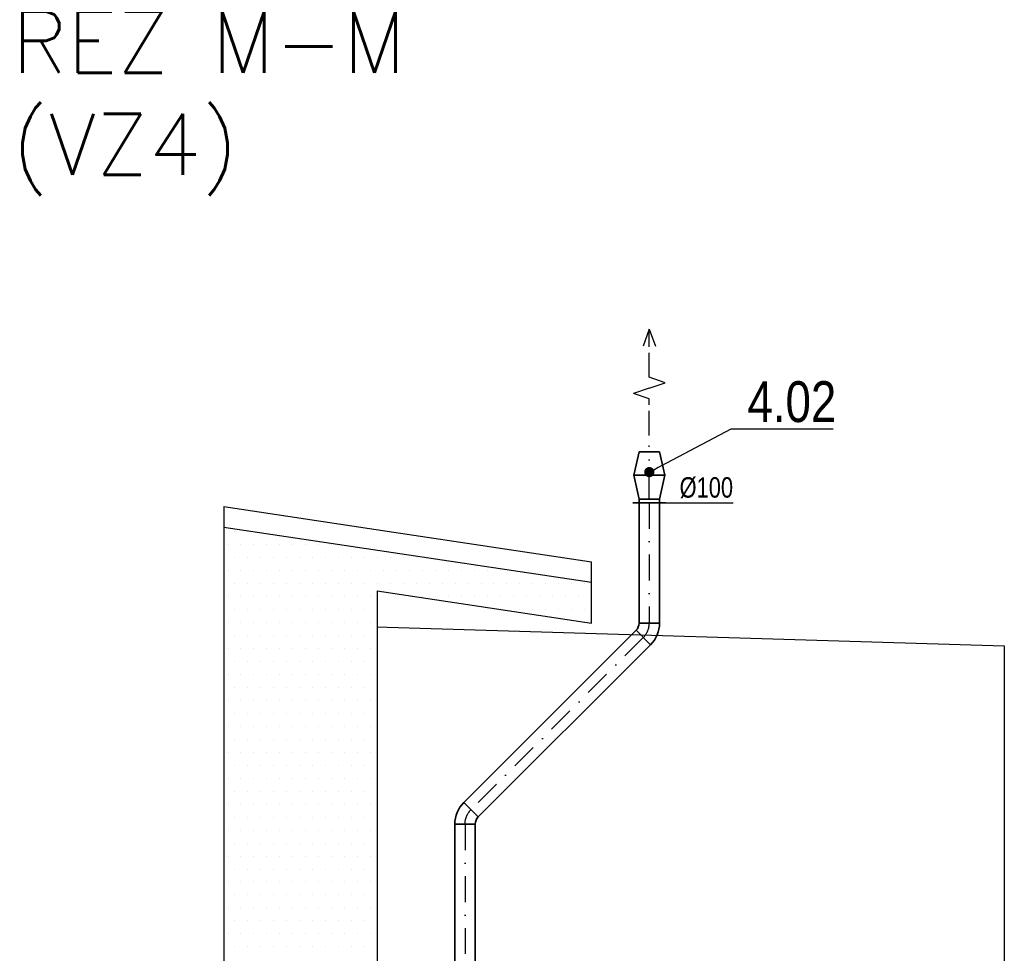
# Model space of a CAD drawing. Header units: millimetres. Extents: x 161070 to 520640, y 9197 to 248394.
# Tile 4 of 137: x 185648 to 190467, y 18707 to 23278. Entities that reach past the tile are written whole.
import ezdxf
from ezdxf.enums import TextEntityAlignment as Align

# ---------------------------------------------------------------- set-up
doc = ezdxf.new("R2010")
doc.units = ezdxf.units.MM
doc.header["$LTSCALE"] = 10
doc.linetypes.add('ACAD_ISO02W100', pattern=[15, 12, -3])
doc.linetypes.add('DASHDOT', pattern=[25.4, 12.7, -6.35, 0, -6.35])
doc.layers.add('VZT Odvod', color=5, linetype='Continuous', lineweight=35)
doc.layers.add('VZT-koty', color=4, linetype='Continuous', lineweight=25)
for name, color, linetype in [('VZT Odvod-pozice_odkaz', 7, 'Continuous'), ('VZT Odvod-pozice_text', 7, 'Continuous'), ('VZT Tepelná izolace', 3, 'ACAD_ISO02W100'), ('VZTPRIVOD', 1, 'Continuous')]:
    doc.layers.add(name, color=color, linetype=linetype)
doc.styles.add('Arial', font='arial.ttf')
doc.styles.add('SIMPLEX', font='simplex.shx', dxfattribs={"width": 0.8})
doc.styles.get("Standard").update_dxf_attribs({"font": 'ic-simplex.shx', "width": 0.8})
doc.dimstyles.new('CADKON', dxfattribs={"dimscale": 50, "dimtxt": 2.5, "dimasz": 2.5, "dimexe": 1.8, "dimexo": 5, "dimgap": 0.6, "dimtad": 1, "dimrnd": 1, "dimtxsty": 'Standard', "dimblk1": 'ARCHTICK', "dimblk2": 'ARCHTICK', "dimsah": 1, "dimcen": 2.5, "dimadec": 1, "dimazin": 2, "dimtfac": 1, "dimtdec": 4, "dimtix": 1, "dimtmove": 1, "dimatfit": 3, "dimldrblk": 'OPEN30', "dimfxl": 5, "dimtolj": 1, "dimarcsym": 0})

# ---------------------------------------------------------------- blocks, each defined once
blk = doc.blocks.new('*U3615', base_point=(100.000029, 76.999998))
at = {"color": 0, "linetype": 'ByBlock', "lineweight": -2}
for p, q in [((278.000029, 76.999998), (304.513255, 153.999998)), ((331.026481, 76.999998), (304.513255, 153.999998)), ((620.052934, 76.999998), (535.879199, 107.513298)), ((100.000029, 76.999998), (278.000029, 76.999998)), ((331.026481, 76.999998), (357.539708, -0.000002)), ((357.539708, -0.000002), (384.052934, 76.999998)), ((384.052934, 76.999998), (620.052934, 76.999998)), ((620.052934, 76.999998), (535.879199, 46.486697))]:
    blk.add_line(p, q, dxfattribs=at)
blk = doc.blocks.new('*U3673', base_point=(70.7, 70.7))
at = {"color": 0, "lineweight": -2}
for p, q in [((106.1, 106.1), (35.4, 35.4)), ((106.1, 106.1), (106.1, 106.1)), ((35.4, 35.4), (35.4, 35.4)), ((50, 0), (150, 0)), ((50, 0), (50, 0)), ((150, 0), (150, 0))]:
    blk.add_line(p, q, dxfattribs=at)
at = {"color": 40, "linetype": 'DASHDOT', "lineweight": 25}
for p, q in [((70.7, 70.7), (70.7, 70.7)), ((100, 0), (100, 0))]:
    blk.add_line(p, q, dxfattribs=at)
at = {"color": 0, "lineweight": -2}
for radius in [150, 50]:
    blk.add_arc((0, 0), radius, 0, 45, dxfattribs=at)
at = {"color": 40, "linetype": 'DASHDOT', "lineweight": 25}
blk.add_arc((0, 0), 100, 0, 45, dxfattribs=at)
blk = doc.blocks.new('*U3675', base_point=(6243.91, 50))
at = {"color": 0, "linetype": 'ByBlock', "lineweight": -2}
for p, q in [((0, 100), (0, 0)), ((6243.91, 100), (0, 100)), ((6243.91, 0), (6243.91, 100)), ((0, 0), (6243.91, 0))]:
    blk.add_line(p, q, dxfattribs=at)
at = {"color": 40, "linetype": 'DASHDOT', "lineweight": 25}
blk.add_line((0, 50), (6243.91, 50), dxfattribs=at)
blk = doc.blocks.new('*U3676', base_point=(100, 0))
at = {"color": 0, "lineweight": -2}
for p, q in [((106.1, 106.1), (35.4, 35.4)), ((106.1, 106.1), (106.1, 106.1)), ((35.4, 35.4), (35.4, 35.4)), ((50, 0), (150, 0)), ((50, 0), (50, 0)), ((150, 0), (150, 0))]:
    blk.add_line(p, q, dxfattribs=at)
at = {"color": 40, "linetype": 'DASHDOT', "lineweight": 25}
for p, q in [((70.7, 70.7), (70.7, 70.7)), ((100, 0), (100, 0))]:
    blk.add_line(p, q, dxfattribs=at)
at = {"color": 0, "lineweight": -2}
for radius in [150, 50]:
    blk.add_arc((0, 0), radius, 0, 45, dxfattribs=at)
at = {"color": 40, "linetype": 'DASHDOT', "lineweight": 25}
blk.add_arc((0, 0), 100, 0, 45, dxfattribs=at)
blk = doc.blocks.new('*U3677', base_point=(1192.78, 50))
at = {"color": 0, "linetype": 'ByBlock', "lineweight": -2}
for p, q in [((0, 100), (0, 0)), ((1192.78, 100), (0, 100)), ((1192.78, 0), (1192.78, 100)), ((0, 0), (1192.78, 0))]:
    blk.add_line(p, q, dxfattribs=at)
at = {"color": 40, "linetype": 'DASHDOT', "lineweight": 25}
blk.add_line((0, 50), (1192.78, 50), dxfattribs=at)
blk = doc.blocks.new('*U3678', base_point=(0, 50))
at = {"color": 0, "linetype": 'ByBlock', "lineweight": -2}
for p, q in [((0, 100), (0, 0)), ((589.06, 100), (0, 100)), ((589.06, 0), (589.06, 100)), ((0, 0), (589.06, 0))]:
    blk.add_line(p, q, dxfattribs=at)
at = {"color": 40, "linetype": 'DASHDOT', "lineweight": 25}
blk.add_line((0, 50), (589.06, 50), dxfattribs=at)
blk = doc.blocks.new('*U3679', base_point=(-50, 0))
at = {"color": 0, "linetype": 'ByBlock', "lineweight": -2}
for p, q in [((-50, 250), (-75.6, 135.1)), ((-50, 250), (50, 250)), ((50, 250), (75.6, 135.1)), ((-75.6, 135.1), (75.6, 135.1)), ((-75.6, 135.1), (-50, 17.5)), ((75.6, 135.1), (50, 17.5)), ((-50, 17.5), (50, 17.5))]:
    blk.add_line(p, q, dxfattribs=at)
at = {"color": 40, "linetype": 'DASHDOT', "lineweight": 25}
blk.add_line((0, 19.9), (0, 280), dxfattribs=at)
at = {"color": 0, "linetype": 'ByBlock', "lineweight": -2}
for points in [[(-50, 0), (-80, 0)], [(-50, 17.5), (-50, 0), (50, 0), (50, 17.5)], [(50, 0), (80, 0)]]:
    blk.add_lwpolyline(points, dxfattribs=at)
blk = doc.blocks.new('_ArchTick')
at = {"color": 0, "const_width": 0.15}
blk.add_lwpolyline([(-0.5, -0.5), (0.5, 0.5)], dxfattribs=at)

msp = doc.modelspace()

# ---------------------------------------------------------------- linework, layer by layer
for p, q in [((186647.2, 20893.6), (186647.2, 9221.6)), ((186647.2, 20893.6), (187447.2, 20773.6)), ((186647.2, 20793.6), (188447.2, 20523.6)), ((187447.2, 20773.6), (188447.2, 20623.6)), ((186647.2, 20770.4), (186647.2, 20770.4)), ((186647.2, 20770.4), (186647.2, 20770.4)), ((186699.4, 20770.4), (186699.4, 20770.4)), ((186762.9, 20770.4), (186762.9, 20770.4)), ((186647.2, 20706.9), (186647.2, 20706.9)), ((186667.7, 20706.9), (186667.7, 20706.9)), ((186731.2, 20706.9), (186731.2, 20706.9)), ((186794.7, 20706.9), (186794.7, 20706.9)), ((186858.2, 20706.9), (186858.2, 20706.9)), ((186921.7, 20706.9), (186921.7, 20706.9)), ((186985.2, 20706.9), (186985.2, 20706.9)), ((187048.7, 20706.9), (187048.7, 20706.9)), ((187112.2, 20706.9), (187112.2, 20706.9)), ((187175.7, 20706.9), (187175.7, 20706.9)), ((186647.2, 20643.4), (186647.2, 20643.4)), ((186699.4, 20643.4), (186699.4, 20643.4)), ((186762.9, 20643.4), (186762.9, 20643.4)), ((186826.4, 20643.4), (186826.4, 20643.4)), ((186889.9, 20643.4), (186889.9, 20643.4)), ((186953.4, 20643.4), (186953.4, 20643.4)), ((187016.9, 20643.4), (187016.9, 20643.4)), ((187080.4, 20643.4), (187080.4, 20643.4)), ((187143.9, 20643.4), (187143.9, 20643.4)), ((187207.4, 20643.4), (187207.4, 20643.4)), ((187270.9, 20643.4), (187270.9, 20643.4)), ((187334.4, 20643.4), (187334.4, 20643.4)), ((187397.9, 20643.4), (187397.9, 20643.4)), ((187461.4, 20643.4), (187461.4, 20643.4)), ((187524.9, 20643.4), (187524.9, 20643.4)), ((187588.4, 20643.4), (187588.4, 20643.4)), ((186647.2, 20579.9), (186647.2, 20579.9)), ((186667.7, 20579.9), (186667.7, 20579.9)), ((186731.2, 20579.9), (186731.2, 20579.9)), ((186794.7, 20579.9), (186794.7, 20579.9)), ((186858.2, 20579.9), (186858.2, 20579.9)), ((186921.7, 20579.9), (186921.7, 20579.9)), ((186985.2, 20579.9), (186985.2, 20579.9)), ((187048.7, 20579.9), (187048.7, 20579.9)), ((187112.2, 20579.9), (187112.2, 20579.9)), ((187175.7, 20579.9), (187175.7, 20579.9)), ((187239.2, 20579.9), (187239.2, 20579.9)), ((187302.7, 20579.9), (187302.7, 20579.9)), ((187366.2, 20579.9), (187366.2, 20579.9)), ((187429.7, 20579.9), (187429.7, 20579.9)), ((187493.2, 20579.9), (187493.2, 20579.9)), ((187556.7, 20579.9), (187556.7, 20579.9)), ((187620.2, 20579.9), (187620.2, 20579.9)), ((187683.7, 20579.9), (187683.7, 20579.9)), ((187747.2, 20579.9), (187747.2, 20579.9)), ((187810.7, 20579.9), (187810.7, 20579.9)), ((187874.2, 20579.9), (187874.2, 20579.9)), ((187937.7, 20579.9), (187937.7, 20579.9)), ((188001.2, 20579.9), (188001.2, 20579.9)), ((188064.7, 20579.9), (188064.7, 20579.9)), ((188447.2, 20523.6), (188447.2, 20623.6)), ((186647.2, 20516.4), (186647.2, 20516.4)), ((186699.4, 20516.4), (186699.4, 20516.4)), ((186762.9, 20516.4), (186762.9, 20516.4)), ((186826.4, 20516.4), (186826.4, 20516.4)), ((186889.9, 20516.4), (186889.9, 20516.4)), ((186953.4, 20516.4), (186953.4, 20516.4)), ((187016.9, 20516.4), (187016.9, 20516.4)), ((187080.4, 20516.4), (187080.4, 20516.4)), ((187143.9, 20516.4), (187143.9, 20516.4)), ((187207.4, 20516.4), (187207.4, 20516.4)), ((187270.9, 20516.4), (187270.9, 20516.4)), ((187334.4, 20516.4), (187334.4, 20516.4)), ((187334.4, 20516.4), (187334.4, 20516.4)), ((187397.9, 20516.4), (187397.9, 20516.4)), ((187461.4, 20516.4), (187461.4, 20516.4)), ((187524.9, 20516.4), (187524.9, 20516.4)), ((187588.4, 20516.4), (187588.4, 20516.4)), ((187651.9, 20516.4), (187651.9, 20516.4)), ((187715.4, 20516.4), (187715.4, 20516.4)), ((187778.9, 20516.4), (187778.9, 20516.4)), ((187842.4, 20516.4), (187842.4, 20516.4)), ((187905.9, 20516.4), (187905.9, 20516.4)), ((187969.4, 20516.4), (187969.4, 20516.4)), ((188032.9, 20516.4), (188032.9, 20516.4)), ((188096.4, 20516.4), (188096.4, 20516.4)), ((188159.9, 20516.4), (188159.9, 20516.4)), ((188223.4, 20516.4), (188223.4, 20516.4)), ((188286.9, 20516.4), (188286.9, 20516.4)), ((188350.4, 20516.4), (188350.4, 20516.4)), ((188413.9, 20516.4), (188413.9, 20516.4)), ((188447.2, 20323.1), (188447.2, 20523.6)), ((186647.2, 20452.9), (186647.2, 20452.9)), ((186667.7, 20452.9), (186667.7, 20452.9)), ((186731.2, 20452.9), (186731.2, 20452.9)), ((186794.7, 20452.9), (186794.7, 20452.9)), ((186858.2, 20452.9), (186858.2, 20452.9)), ((186921.7, 20452.9), (186921.7, 20452.9)), ((186985.2, 20452.9), (186985.2, 20452.9)), ((187048.7, 20452.9), (187048.7, 20452.9)), ((187112.2, 20452.9), (187112.2, 20452.9)), ((187175.7, 20452.9), (187175.7, 20452.9)), ((187239.2, 20452.9), (187239.2, 20452.9)), ((187302.7, 20452.9), (187302.7, 20452.9)), ((187366.2, 20452.9), (187366.2, 20452.9)), ((187397.2, 20480.6), (187397.2, 9221.6)), ((187397.2, 20480.6), (188447.2, 20323.1)), ((187581.7, 20452.9), (187581.7, 20452.9)), ((187620.2, 20452.9), (187620.2, 20452.9)), ((187683.7, 20452.9), (187683.7, 20452.9)), ((187747.2, 20452.9), (187747.2, 20452.9)), ((187810.7, 20452.9), (187810.7, 20452.9)), ((187874.2, 20452.9), (187874.2, 20452.9)), ((187937.7, 20452.9), (187937.7, 20452.9)), ((188001.2, 20452.9), (188001.2, 20452.9)), ((188064.7, 20452.9), (188064.7, 20452.9)), ((188064.7, 20452.9), (188064.7, 20452.9)), ((188128.2, 20452.9), (188128.2, 20452.9)), ((188191.7, 20452.9), (188191.7, 20452.9)), ((188255.2, 20452.9), (188255.2, 20452.9)), ((188318.7, 20452.9), (188318.7, 20452.9)), ((188382.2, 20452.9), (188382.2, 20452.9)), ((188445.7, 20452.9), (188445.7, 20452.9)), ((186647.2, 20389.4), (186647.2, 20389.4)), ((186699.4, 20389.4), (186699.4, 20389.4)), ((186762.9, 20389.4), (186762.9, 20389.4)), ((186826.4, 20389.4), (186826.4, 20389.4)), ((186889.9, 20389.4), (186889.9, 20389.4)), ((186953.4, 20389.4), (186953.4, 20389.4)), ((187016.9, 20389.4), (187016.9, 20389.4)), ((187080.4, 20389.4), (187080.4, 20389.4)), ((187143.9, 20389.4), (187143.9, 20389.4)), ((187207.4, 20389.4), (187207.4, 20389.4)), ((187270.9, 20389.4), (187270.9, 20389.4)), ((187334.4, 20389.4), (187334.4, 20389.4)), ((188005.1, 20389.4), (188005.1, 20389.4)), ((188032.9, 20389.4), (188032.9, 20389.4)), ((188096.4, 20389.4), (188096.4, 20389.4)), ((188159.9, 20389.4), (188159.9, 20389.4)), ((188223.4, 20389.4), (188223.4, 20389.4)), ((188286.9, 20389.4), (188286.9, 20389.4)), ((188350.4, 20389.4), (188350.4, 20389.4)), ((188413.9, 20389.4), (188413.9, 20389.4)), ((186647.2, 20325.9), (186647.2, 20325.9)), ((186667.7, 20325.9), (186667.7, 20325.9)), ((186731.2, 20325.9), (186731.2, 20325.9)), ((186794.7, 20325.9), (186794.7, 20325.9)), ((186858.2, 20325.9), (186858.2, 20325.9)), ((186921.7, 20325.9), (186921.7, 20325.9)), ((186985.2, 20325.9), (186985.2, 20325.9)), ((187048.7, 20325.9), (187048.7, 20325.9)), ((187112.2, 20325.9), (187112.2, 20325.9)), ((187175.7, 20325.9), (187175.7, 20325.9)), ((187239.2, 20325.9), (187239.2, 20325.9)), ((187302.7, 20325.9), (187302.7, 20325.9)), ((187366.2, 20325.9), (187366.2, 20325.9)), ((187397.2, 20304.6), (187447.2, 20303.1)), ((187447.2, 20303.1), (190467.2, 20212.5)), ((188428.4, 20325.9), (188428.4, 20325.9)), ((188445.7, 20325.9), (188445.7, 20325.9)), ((186647.2, 20262.4), (186647.2, 20262.4)), ((186699.4, 20262.4), (186699.4, 20262.4)), ((186762.9, 20262.4), (186762.9, 20262.4)), ((186826.4, 20262.4), (186826.4, 20262.4)), ((186889.9, 20262.4), (186889.9, 20262.4)), ((186953.4, 20262.4), (186953.4, 20262.4)), ((187016.9, 20262.4), (187016.9, 20262.4)), ((187080.4, 20262.4), (187080.4, 20262.4)), ((187143.9, 20262.4), (187143.9, 20262.4)), ((187207.4, 20262.4), (187207.4, 20262.4)), ((187270.9, 20262.4), (187270.9, 20262.4)), ((187334.4, 20262.4), (187334.4, 20262.4)), ((186647.2, 20198.9), (186647.2, 20198.9)), ((186667.7, 20198.9), (186667.7, 20198.9)), ((186731.2, 20198.9), (186731.2, 20198.9)), ((186794.7, 20198.9), (186794.7, 20198.9)), ((186858.2, 20198.9), (186858.2, 20198.9)), ((186921.7, 20198.9), (186921.7, 20198.9)), ((186985.2, 20198.9), (186985.2, 20198.9)), ((187048.7, 20198.9), (187048.7, 20198.9)), ((187112.2, 20198.9), (187112.2, 20198.9)), ((187175.7, 20198.9), (187175.7, 20198.9)), ((187239.2, 20198.9), (187239.2, 20198.9)), ((187302.7, 20198.9), (187302.7, 20198.9)), ((187366.2, 20198.9), (187366.2, 20198.9)), ((190467.2, 20212.5), (190467.2, 14182.9)), ((186647.2, 20135.4), (186647.2, 20135.4)), ((186699.4, 20135.4), (186699.4, 20135.4)), ((186762.9, 20135.4), (186762.9, 20135.4)), ((186826.4, 20135.4), (186826.4, 20135.4)), ((186889.9, 20135.4), (186889.9, 20135.4)), ((186953.4, 20135.4), (186953.4, 20135.4)), ((187016.9, 20135.4), (187016.9, 20135.4)), ((187080.4, 20135.4), (187080.4, 20135.4)), ((187143.9, 20135.4), (187143.9, 20135.4)), ((187207.4, 20135.4), (187207.4, 20135.4)), ((187270.9, 20135.4), (187270.9, 20135.4)), ((187334.4, 20135.4), (187334.4, 20135.4)), ((186647.2, 20071.9), (186647.2, 20071.9)), ((186667.7, 20071.9), (186667.7, 20071.9)), ((186731.2, 20071.9), (186731.2, 20071.9)), ((186794.7, 20071.9), (186794.7, 20071.9)), ((186858.2, 20071.9), (186858.2, 20071.9)), ((186921.7, 20071.9), (186921.7, 20071.9)), ((186985.2, 20071.9), (186985.2, 20071.9)), ((187048.7, 20071.9), (187048.7, 20071.9)), ((187112.2, 20071.9), (187112.2, 20071.9)), ((187175.7, 20071.9), (187175.7, 20071.9)), ((187239.2, 20071.9), (187239.2, 20071.9)), ((187239.2, 20071.9), (187239.2, 20071.9)), ((187302.7, 20071.9), (187302.7, 20071.9)), ((187366.2, 20071.9), (187366.2, 20071.9)), ((186647.2, 20008.4), (186647.2, 20008.4)), ((186699.4, 20008.4), (186699.4, 20008.4)), ((186762.9, 20008.4), (186762.9, 20008.4)), ((186826.4, 20008.4), (186826.4, 20008.4)), ((186889.9, 20008.4), (186889.9, 20008.4)), ((186953.4, 20008.4), (186953.4, 20008.4)), ((187016.9, 20008.4), (187016.9, 20008.4)), ((187080.4, 20008.4), (187080.4, 20008.4)), ((187143.9, 20008.4), (187143.9, 20008.4)), ((187207.4, 20008.4), (187207.4, 20008.4)), ((187270.9, 20008.4), (187270.9, 20008.4)), ((187334.4, 20008.4), (187334.4, 20008.4)), ((186647.2, 19944.9), (186647.2, 19944.9)), ((186667.7, 19944.9), (186667.7, 19944.9)), ((186731.2, 19944.9), (186731.2, 19944.9)), ((186794.7, 19944.9), (186794.7, 19944.9)), ((186858.2, 19944.9), (186858.2, 19944.9)), ((186921.7, 19944.9), (186921.7, 19944.9)), ((186985.2, 19944.9), (186985.2, 19944.9)), ((187048.7, 19944.9), (187048.7, 19944.9)), ((187112.2, 19944.9), (187112.2, 19944.9)), ((187175.7, 19944.9), (187175.7, 19944.9)), ((187239.2, 19944.9), (187239.2, 19944.9)), ((187302.7, 19944.9), (187302.7, 19944.9)), ((187366.2, 19944.9), (187366.2, 19944.9)), ((186647.2, 19881.4), (186647.2, 19881.4)), ((186699.4, 19881.4), (186699.4, 19881.4)), ((186762.9, 19881.4), (186762.9, 19881.4)), ((186826.4, 19881.4), (186826.4, 19881.4)), ((186889.9, 19881.4), (186889.9, 19881.4)), ((186953.4, 19881.4), (186953.4, 19881.4)), ((187016.9, 19881.4), (187016.9, 19881.4)), ((187080.4, 19881.4), (187080.4, 19881.4)), ((187143.9, 19881.4), (187143.9, 19881.4)), ((187207.4, 19881.4), (187207.4, 19881.4)), ((187270.9, 19881.4), (187270.9, 19881.4)), ((187334.4, 19881.4), (187334.4, 19881.4)), ((186647.2, 19817.9), (186647.2, 19817.9)), ((186667.7, 19817.9), (186667.7, 19817.9)), ((186731.2, 19817.9), (186731.2, 19817.9)), ((186794.7, 19817.9), (186794.7, 19817.9)), ((186858.2, 19817.9), (186858.2, 19817.9)), ((186921.7, 19817.9), (186921.7, 19817.9)), ((186985.2, 19817.9), (186985.2, 19817.9)), ((187048.7, 19817.9), (187048.7, 19817.9)), ((187112.2, 19817.9), (187112.2, 19817.9)), ((187175.7, 19817.9), (187175.7, 19817.9)), ((187239.2, 19817.9), (187239.2, 19817.9)), ((187302.7, 19817.9), (187302.7, 19817.9)), ((187366.2, 19817.9), (187366.2, 19817.9)), ((186647.2, 19754.4), (186647.2, 19754.4)), ((186699.4, 19754.4), (186699.4, 19754.4)), ((186762.9, 19754.4), (186762.9, 19754.4)), ((186826.4, 19754.4), (186826.4, 19754.4)), ((186889.9, 19754.4), (186889.9, 19754.4)), ((186953.4, 19754.4), (186953.4, 19754.4)), ((187016.9, 19754.4), (187016.9, 19754.4)), ((187080.4, 19754.4), (187080.4, 19754.4)), ((187143.9, 19754.4), (187143.9, 19754.4)), ((187207.4, 19754.4), (187207.4, 19754.4)), ((187270.9, 19754.4), (187270.9, 19754.4)), ((187334.4, 19754.4), (187334.4, 19754.4)), ((187334.4, 19754.4), (187334.4, 19754.4)), ((186647.2, 19690.9), (186647.2, 19690.9)), ((186667.7, 19690.9), (186667.7, 19690.9)), ((186731.2, 19690.9), (186731.2, 19690.9)), ((186794.7, 19690.9), (186794.7, 19690.9)), ((186858.2, 19690.9), (186858.2, 19690.9)), ((186921.7, 19690.9), (186921.7, 19690.9)), ((186985.2, 19690.9), (186985.2, 19690.9)), ((187048.7, 19690.9), (187048.7, 19690.9)), ((187112.2, 19690.9), (187112.2, 19690.9)), ((187175.7, 19690.9), (187175.7, 19690.9)), ((187239.2, 19690.9), (187239.2, 19690.9)), ((187302.7, 19690.9), (187302.7, 19690.9)), ((187366.2, 19690.9), (187366.2, 19690.9)), ((186647.2, 19627.4), (186647.2, 19627.4)), ((186699.4, 19627.4), (186699.4, 19627.4)), ((186762.9, 19627.4), (186762.9, 19627.4)), ((186826.4, 19627.4), (186826.4, 19627.4)), ((186889.9, 19627.4), (186889.9, 19627.4)), ((186953.4, 19627.4), (186953.4, 19627.4)), ((187016.9, 19627.4), (187016.9, 19627.4)), ((187080.4, 19627.4), (187080.4, 19627.4)), ((187143.9, 19627.4), (187143.9, 19627.4)), ((187207.4, 19627.4), (187207.4, 19627.4)), ((187270.9, 19627.4), (187270.9, 19627.4)), ((187334.4, 19627.4), (187334.4, 19627.4)), ((186647.2, 19563.9), (186647.2, 19563.9)), ((186667.7, 19563.9), (186667.7, 19563.9)), ((186731.2, 19563.9), (186731.2, 19563.9)), ((186794.7, 19563.9), (186794.7, 19563.9)), ((186858.2, 19563.9), (186858.2, 19563.9)), ((186921.7, 19563.9), (186921.7, 19563.9)), ((186985.2, 19563.9), (186985.2, 19563.9)), ((187048.7, 19563.9), (187048.7, 19563.9)), ((187112.2, 19563.9), (187112.2, 19563.9)), ((187175.7, 19563.9), (187175.7, 19563.9)), ((187239.2, 19563.9), (187239.2, 19563.9)), ((187302.7, 19563.9), (187302.7, 19563.9)), ((187366.2, 19563.9), (187366.2, 19563.9)), ((186647.2, 19500.4), (186647.2, 19500.4)), ((186699.4, 19500.4), (186699.4, 19500.4)), ((186762.9, 19500.4), (186762.9, 19500.4)), ((186826.4, 19500.4), (186826.4, 19500.4)), ((186889.9, 19500.4), (186889.9, 19500.4)), ((186953.4, 19500.4), (186953.4, 19500.4)), ((187016.9, 19500.4), (187016.9, 19500.4)), ((187080.4, 19500.4), (187080.4, 19500.4)), ((187143.9, 19500.4), (187143.9, 19500.4)), ((187207.4, 19500.4), (187207.4, 19500.4)), ((187270.9, 19500.4), (187270.9, 19500.4)), ((187334.4, 19500.4), (187334.4, 19500.4)), ((186647.2, 19436.9), (186647.2, 19436.9)), ((186667.7, 19436.9), (186667.7, 19436.9)), ((186731.2, 19436.9), (186731.2, 19436.9)), ((186794.7, 19436.9), (186794.7, 19436.9)), ((186858.2, 19436.9), (186858.2, 19436.9)), ((186921.7, 19436.9), (186921.7, 19436.9)), ((186985.2, 19436.9), (186985.2, 19436.9)), ((187048.7, 19436.9), (187048.7, 19436.9)), ((187112.2, 19436.9), (187112.2, 19436.9)), ((187175.7, 19436.9), (187175.7, 19436.9)), ((187239.2, 19436.9), (187239.2, 19436.9)), ((187302.7, 19436.9), (187302.7, 19436.9)), ((187366.2, 19436.9), (187366.2, 19436.9)), ((186647.2, 19373.4), (186647.2, 19373.4)), ((186647.2, 19373.4), (186647.2, 19373.4)), ((186699.4, 19373.4), (186699.4, 19373.4)), ((186762.9, 19373.4), (186762.9, 19373.4)), ((186826.4, 19373.4), (186826.4, 19373.4)), ((186889.9, 19373.4), (186889.9, 19373.4)), ((186953.4, 19373.4), (186953.4, 19373.4)), ((187016.9, 19373.4), (187016.9, 19373.4)), ((187080.4, 19373.4), (187080.4, 19373.4)), ((187143.9, 19373.4), (187143.9, 19373.4)), ((187207.4, 19373.4), (187207.4, 19373.4)), ((187270.9, 19373.4), (187270.9, 19373.4)), ((187334.4, 19373.4), (187334.4, 19373.4)), ((186647.2, 19309.9), (186647.2, 19309.9)), ((186667.7, 19309.9), (186667.7, 19309.9)), ((186731.2, 19309.9), (186731.2, 19309.9)), ((186794.7, 19309.9), (186794.7, 19309.9)), ((186858.2, 19309.9), (186858.2, 19309.9)), ((186921.7, 19309.9), (186921.7, 19309.9)), ((186985.2, 19309.9), (186985.2, 19309.9)), ((187048.7, 19309.9), (187048.7, 19309.9)), ((187112.2, 19309.9), (187112.2, 19309.9)), ((187175.7, 19309.9), (187175.7, 19309.9)), ((187239.2, 19309.9), (187239.2, 19309.9)), ((187302.7, 19309.9), (187302.7, 19309.9)), ((187366.2, 19309.9), (187366.2, 19309.9)), ((186647.2, 19246.4), (186647.2, 19246.4)), ((186699.4, 19246.4), (186699.4, 19246.4)), ((186762.9, 19246.4), (186762.9, 19246.4)), ((186826.4, 19246.4), (186826.4, 19246.4)), ((186889.9, 19246.4), (186889.9, 19246.4)), ((186953.4, 19246.4), (186953.4, 19246.4)), ((187016.9, 19246.4), (187016.9, 19246.4)), ((187080.4, 19246.4), (187080.4, 19246.4)), ((187143.9, 19246.4), (187143.9, 19246.4)), ((187207.4, 19246.4), (187207.4, 19246.4)), ((187270.9, 19246.4), (187270.9, 19246.4)), ((187334.4, 19246.4), (187334.4, 19246.4)), ((186647.2, 19182.9), (186647.2, 19182.9)), ((186667.7, 19182.9), (186667.7, 19182.9)), ((186731.2, 19182.9), (186731.2, 19182.9)), ((186794.7, 19182.9), (186794.7, 19182.9)), ((186858.2, 19182.9), (186858.2, 19182.9)), ((186921.7, 19182.9), (186921.7, 19182.9)), ((186985.2, 19182.9), (186985.2, 19182.9)), ((187048.7, 19182.9), (187048.7, 19182.9)), ((187112.2, 19182.9), (187112.2, 19182.9)), ((187175.7, 19182.9), (187175.7, 19182.9)), ((187239.2, 19182.9), (187239.2, 19182.9)), ((187302.7, 19182.9), (187302.7, 19182.9)), ((187366.2, 19182.9), (187366.2, 19182.9)), ((186647.2, 19119.4), (186647.2, 19119.4)), ((186699.4, 19119.4), (186699.4, 19119.4)), ((186762.9, 19119.4), (186762.9, 19119.4)), ((186826.4, 19119.4), (186826.4, 19119.4)), ((186889.9, 19119.4), (186889.9, 19119.4)), ((186953.4, 19119.4), (186953.4, 19119.4)), ((187016.9, 19119.4), (187016.9, 19119.4)), ((187080.4, 19119.4), (187080.4, 19119.4)), ((187143.9, 19119.4), (187143.9, 19119.4)), ((187207.4, 19119.4), (187207.4, 19119.4)), ((187270.9, 19119.4), (187270.9, 19119.4)), ((187334.4, 19119.4), (187334.4, 19119.4)), ((186647.2, 19055.9), (186647.2, 19055.9)), ((186667.7, 19055.9), (186667.7, 19055.9)), ((186731.2, 19055.9), (186731.2, 19055.9)), ((186731.2, 19055.9), (186731.2, 19055.9)), ((186794.7, 19055.9), (186794.7, 19055.9)), ((186858.2, 19055.9), (186858.2, 19055.9)), ((186921.7, 19055.9), (186921.7, 19055.9)), ((186985.2, 19055.9), (186985.2, 19055.9)), ((187048.7, 19055.9), (187048.7, 19055.9)), ((187112.2, 19055.9), (187112.2, 19055.9)), ((187175.7, 19055.9), (187175.7, 19055.9)), ((187239.2, 19055.9), (187239.2, 19055.9)), ((187302.7, 19055.9), (187302.7, 19055.9)), ((187366.2, 19055.9), (187366.2, 19055.9)), ((186647.2, 18992.4), (186647.2, 18992.4)), ((186699.4, 18992.4), (186699.4, 18992.4)), ((186762.9, 18992.4), (186762.9, 18992.4)), ((186826.4, 18992.4), (186826.4, 18992.4)), ((186889.9, 18992.4), (186889.9, 18992.4)), ((186953.4, 18992.4), (186953.4, 18992.4)), ((187016.9, 18992.4), (187016.9, 18992.4)), ((187080.4, 18992.4), (187080.4, 18992.4)), ((187143.9, 18992.4), (187143.9, 18992.4)), ((187207.4, 18992.4), (187207.4, 18992.4)), ((187270.9, 18992.4), (187270.9, 18992.4)), ((187334.4, 18992.4), (187334.4, 18992.4)), ((186647.2, 18928.9), (186647.2, 18928.9)), ((186667.7, 18928.9), (186667.7, 18928.9)), ((186731.2, 18928.9), (186731.2, 18928.9)), ((186794.7, 18928.9), (186794.7, 18928.9)), ((186858.2, 18928.9), (186858.2, 18928.9)), ((186921.7, 18928.9), (186921.7, 18928.9)), ((186985.2, 18928.9), (186985.2, 18928.9)), ((187048.7, 18928.9), (187048.7, 18928.9)), ((187112.2, 18928.9), (187112.2, 18928.9)), ((187175.7, 18928.9), (187175.7, 18928.9)), ((187239.2, 18928.9), (187239.2, 18928.9)), ((187302.7, 18928.9), (187302.7, 18928.9)), ((187366.2, 18928.9), (187366.2, 18928.9)), ((186647.2, 18865.4), (186647.2, 18865.4)), ((186699.4, 18865.4), (186699.4, 18865.4)), ((186762.9, 18865.4), (186762.9, 18865.4)), ((186826.4, 18865.4), (186826.4, 18865.4)), ((186889.9, 18865.4), (186889.9, 18865.4)), ((186953.4, 18865.4), (186953.4, 18865.4)), ((187016.9, 18865.4), (187016.9, 18865.4)), ((187080.4, 18865.4), (187080.4, 18865.4)), ((187143.9, 18865.4), (187143.9, 18865.4)), ((187207.4, 18865.4), (187207.4, 18865.4)), ((187270.9, 18865.4), (187270.9, 18865.4)), ((187334.4, 18865.4), (187334.4, 18865.4)), ((186647.2, 18801.9), (186647.2, 18801.9)), ((186667.7, 18801.9), (186667.7, 18801.9)), ((186731.2, 18801.9), (186731.2, 18801.9)), ((186794.7, 18801.9), (186794.7, 18801.9)), ((186858.2, 18801.9), (186858.2, 18801.9)), ((186921.7, 18801.9), (186921.7, 18801.9)), ((186985.2, 18801.9), (186985.2, 18801.9)), ((187048.7, 18801.9), (187048.7, 18801.9)), ((187112.2, 18801.9), (187112.2, 18801.9)), ((187175.7, 18801.9), (187175.7, 18801.9)), ((187239.2, 18801.9), (187239.2, 18801.9)), ((187302.7, 18801.9), (187302.7, 18801.9)), ((187366.2, 18801.9), (187366.2, 18801.9)), ((186647.2, 18738.4), (186647.2, 18738.4)), ((186699.4, 18738.4), (186699.4, 18738.4)), ((186762.9, 18738.4), (186762.9, 18738.4)), ((186826.4, 18738.4), (186826.4, 18738.4)), ((186826.4, 18738.4), (186826.4, 18738.4)), ((186889.9, 18738.4), (186889.9, 18738.4)), ((186953.4, 18738.4), (186953.4, 18738.4)), ((187016.9, 18738.4), (187016.9, 18738.4)), ((187080.4, 18738.4), (187080.4, 18738.4)), ((187143.9, 18738.4), (187143.9, 18738.4)), ((187207.4, 18738.4), (187207.4, 18738.4)), ((187270.9, 18738.4), (187270.9, 18738.4)), ((187334.4, 18738.4), (187334.4, 18738.4))]:
    msp.add_line(p, q)
at = {"layer": 'VZT-koty'}
msp.add_line((188779.6, 20912.6), (189139.6, 20912.6), dxfattribs=at)

# ---------------------------------------------------------------- block references
at = {"layer": 'VZT Odvod'}
for name, p, rotation in [('*U3679', (188679.6, 20912.6), 359.9999999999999), ('*U3678', (188729.6, 20912.6), 269.9999999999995), ('*U3676', (188700.3, 20252.9), 314.9999999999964), ('*U3677', (187856.9, 19409.5), 224.9999999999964), ('*U3675', (187827.6, 13094.8), 270)]:
    msp.add_blockref(name, p, dxfattribs=dict(at, rotation=rotation))
at = {"layer": 'VZT Odvod', "xscale": -1, "rotation": 359.9999999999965}
msp.add_blockref('*U3673', (187856.9, 19409.5), dxfattribs=at)
at = {"layer": 'VZT Tepelná izolace', "rotation": 90}
msp.add_blockref('*U3615', (188729.6, 21242.6), dxfattribs=at)

# ---------------------------------------------------------------- texts
at = {"layer": 'VZT Odvod-pozice_text', "color": 210, "insert": (189210, 21304.7), "char_height": 200, "attachment_point": 7, "style": 'Arial'}
msp.add_mtext('\\W0.8\\H200.0\\C210;4.02', dxfattribs=at)
at = {"layer": 'VZT-koty', "width": 0.8}
msp.add_text('%%c100', height=100, dxfattribs=at).set_placement((189139.6, 20937.6), align=Align.RIGHT)
at = {"layer": 'VZTPRIVOD', "insert": (185610.4, 22417.3), "char_height": 300, "width": 2432.533, "attachment_point": 7, "style": 'SIMPLEX'}
msp.add_mtext('{\\W1;ŘEZ M-M (VZ4)}', dxfattribs=at)

# ---------------------------------------------------------------- leaders
at = {"layer": 'VZT Odvod-pozice_odkaz', "color": 102, "annotation_type": 0, "has_hookline": 1, "hookline_direction": 0, "text_width": 419.8}
msp.add_leader([(188729.6, 21062.6), (189130, 21274.7), (189180, 21274.7)], dimstyle='CADKON', override={"dimscale": 50, "dimasz": 1, "dimgap": 0.6, "dimldrblk": 'Dot'}, dxfattribs=at)

doc.saveas('drawing.dxf')
